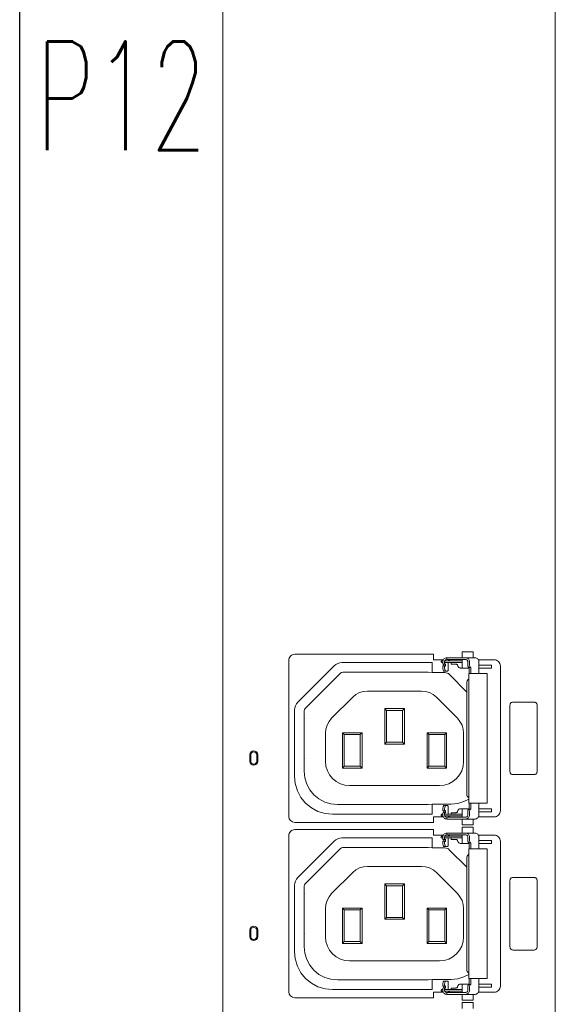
# Model space of a CAD drawing. Header units: millimetres. Extents: x 94562 to 148980, y -25377 to 3008.
# Tile 92 of 140: x 100778 to 100867, y -21612 to -21450. Entities that reach past the tile are written whole.
import ezdxf
from ezdxf.enums import TextEntityAlignment as Align

# ---------------------------------------------------------------- set-up
doc = ezdxf.new("R2010")
doc.units = ezdxf.units.MM
doc.layers.add('tt_opis', color=30, linetype='Continuous')
doc.layers.add('tt_symbole', color=40, linetype='Continuous')
doc.styles.add('Opis_czujki', font='romans.shx', dxfattribs={"width": 0.7})

# ---------------------------------------------------------------- blocks, each defined once
blk = doc.blocks.new('IT_szafa_stojąca_42U')
blk.add_line((289.409, 1608.811), (289.409, 1797.723))
blk = doc.blocks.new('PDU_(18)C13_(6)C19')
at = {"layer": 'tt_symbole', "lineweight": 5}
for p, q in [((0, 6.864), (0, 13.053)), ((0.3937, 13.053), (0.3937, 6.8826)), ((0.1339, 9.6288), (0.1361, 9.63)), ((0.1361, 9.63), (0.1385, 9.6307)), ((0.1385, 9.6307), (0.141, 9.631)), ((0.141, 9.631), (0.248, 9.631)), ((0.2604, 9.6296), (0.2607, 9.6291)), ((0.2607, 9.6291), (0.2629, 9.6291)), ((0.2626, 9.6322), (0.2625, 9.6317)), ((0.2625, 9.6317), (0.2625, 9.6296)), ((0.2625, 9.6309), (0.2648, 9.6309)), ((0.2629, 9.6291), (0.2625, 9.6296)), ((0.2627, 9.6327), (0.2626, 9.6322)), ((0.263, 9.6332), (0.2627, 9.6327)), ((0.2629, 9.6291), (0.2628, 9.6291)), ((0.2835, 9.633), (0.2629, 9.633)), ((0.2633, 9.6294), (0.2629, 9.6291)), ((0.2633, 9.6336), (0.263, 9.6332)), ((0.2637, 9.634), (0.2633, 9.6336)), ((0.2634, 9.6294), (0.2633, 9.6294)), ((0.2635, 9.6292), (0.2634, 9.6294)), ((0.2636, 9.6288), (0.2635, 9.6292)), ((0.2642, 9.6342), (0.2637, 9.634)), ((0.2647, 9.6344), (0.2642, 9.6342)), ((0.2652, 9.6344), (0.2647, 9.6344)), ((0.2648, 9.6309), (0.2835, 9.6309)), ((0.2653, 9.6344), (0.2652, 9.6344)), ((0.2652, 9.6344), (0.2652, 9.6344)), ((0.2654, 9.6344), (0.2653, 9.6344)), ((0.2653, 9.6344), (0.2653, 9.6344)), ((0.2655, 9.6344), (0.2654, 9.6344)), ((0.2656, 9.6344), (0.2655, 9.6344)), ((0.2657, 9.6344), (0.2656, 9.6344)), ((0.2658, 9.6344), (0.2657, 9.6344)), ((0.2778, 9.6344), (0.2658, 9.6344)), ((0.2759, 9.6291), (0.2763, 9.6291)), ((0.2763, 9.6291), (0.2767, 9.6289)), ((0.2783, 9.6344), (0.2778, 9.6344)), ((0.2789, 9.6344), (0.2783, 9.6344)), ((0.2796, 9.6344), (0.2789, 9.6344)), ((0.2804, 9.6344), (0.2796, 9.6344)), ((0.2813, 9.6344), (0.2804, 9.6344)), ((0.2823, 9.6344), (0.2813, 9.6344)), ((0.2833, 9.6344), (0.2823, 9.6344)), ((0.2844, 9.6344), (0.2833, 9.6344)), ((0.2874, 9.6344), (0.2844, 9.6344)), ((0.2879, 9.6344), (0.2874, 9.6344)), ((0.2884, 9.6342), (0.2879, 9.6344)), ((0.2889, 9.634), (0.2884, 9.6342)), ((0.2893, 9.6336), (0.2889, 9.634)), ((0.2896, 9.6332), (0.2893, 9.6336)), ((0.2898, 9.6327), (0.2896, 9.6332)), ((0.29, 9.6322), (0.2898, 9.6327)), ((0.29, 9.6317), (0.29, 9.6322)), ((0.29, 9.6288), (0.29, 9.6317)), ((0.3027, 9.6341), (0.3214, 9.6341)), ((0.3228, 9.634), (0.3214, 9.6341)), ((0.3241, 9.6336), (0.3228, 9.634)), ((0.3254, 9.6329), (0.3241, 9.6336)), ((0.3264, 9.632), (0.3254, 9.6329)), ((0.3273, 9.6309), (0.3264, 9.632)), ((0.328, 9.6297), (0.3273, 9.6309)), ((0.3284, 9.6283), (0.328, 9.6297)), ((0.0886, 9.5839), (0.1319, 9.6272)), ((0.1319, 9.6272), (0.1339, 9.6288)), ((0.2625, 9.6265), (0.2629, 9.627)), ((0.2628, 9.627), (0.2628, 9.627)), ((0.2628, 9.627), (0.2629, 9.627)), ((0.2629, 9.627), (0.2633, 9.6266)), ((0.2633, 9.6266), (0.2634, 9.6266)), ((0.2634, 9.6266), (0.2635, 9.6268)), ((0.2635, 9.6268), (0.2636, 9.6272)), ((0.2636, 9.6283), (0.2636, 9.6288)), ((0.2636, 9.6277), (0.2636, 9.6283)), ((0.2636, 9.6272), (0.2636, 9.6277)), ((0.2767, 9.6289), (0.2771, 9.6287)), ((0.2771, 9.6287), (0.2774, 9.6285)), ((0.2774, 9.6285), (0.2777, 9.6281)), ((0.2777, 9.6281), (0.2779, 9.6278)), ((0.2779, 9.6278), (0.278, 9.6274)), ((0.278, 9.6274), (0.2782, 9.6267)), ((0.2782, 9.6267), (0.2786, 9.6261)), ((0.2786, 9.6261), (0.279, 9.6255)), ((0.279, 9.6255), (0.2796, 9.6251)), ((0.2796, 9.6251), (0.2802, 9.6247)), ((0.2802, 9.6247), (0.2809, 9.6245)), ((0.2809, 9.6245), (0.2816, 9.6244)), ((0.2816, 9.6244), (0.2918, 9.6244)), ((0.29, 9.6281), (0.29, 9.6288)), ((0.2901, 9.6274), (0.29, 9.6281)), ((0.2902, 9.6268), (0.2901, 9.6274)), ((0.2903, 9.6262), (0.2902, 9.6268)), ((0.2905, 9.6258), (0.2903, 9.6262)), ((0.2907, 9.6255), (0.2905, 9.6258)), ((0.2909, 9.6252), (0.2907, 9.6255)), ((0.2911, 9.6252), (0.2909, 9.6252)), ((0.2932, 9.6252), (0.2911, 9.6252)), ((0.3286, 9.627), (0.3284, 9.6283)), ((0.3286, 9.4554), (0.3286, 9.627)), ((0.087, 9.582), (0.0886, 9.5839)), ((0.0848, 9.5748), (0.0851, 9.5773)), ((0.0848, 9.4964), (0.0848, 9.5748)), ((0.0851, 9.5773), (0.0858, 9.5797)), ((0.0858, 9.5797), (0.087, 9.582)), ((0.0857, 9.4876), (0.0848, 9.4964)), ((0.0883, 9.4791), (0.0857, 9.4876)), ((0.0924, 9.4713), (0.0883, 9.4791)), ((0.098, 9.4645), (0.0924, 9.4713)), ((0.1048, 9.4589), (0.098, 9.4645)), ((0.1126, 9.4547), (0.1048, 9.4589)), ((0.1211, 9.4522), (0.1126, 9.4547)), ((0.2604, 9.4558), (0.2607, 9.4553)), ((0.2607, 9.4553), (0.2629, 9.4553)), ((0.2629, 9.4553), (0.2625, 9.4558)), ((0.2629, 9.4553), (0.2628, 9.4553)), ((0.2628, 9.4553), (0.2628, 9.4553)), ((0.2633, 9.4557), (0.2629, 9.4553)), ((0.2629, 9.4553), (0.2629, 9.4553)), ((0.2634, 9.4557), (0.2633, 9.4557)), ((0.2635, 9.4555), (0.2634, 9.4557)), ((0.2636, 9.4551), (0.2635, 9.4555)), ((0.2636, 9.4546), (0.2636, 9.4551)), ((0.2636, 9.454), (0.2636, 9.4546)), ((0.2774, 9.4539), (0.2777, 9.4542)), ((0.2777, 9.4542), (0.2779, 9.4546)), ((0.2779, 9.4546), (0.278, 9.455)), ((0.278, 9.455), (0.2782, 9.4557)), ((0.2782, 9.4557), (0.2786, 9.4563)), ((0.2786, 9.4563), (0.279, 9.4568)), ((0.279, 9.4568), (0.2796, 9.4573)), ((0.2796, 9.4573), (0.2802, 9.4576)), ((0.2802, 9.4576), (0.2809, 9.4578)), ((0.2809, 9.4578), (0.2816, 9.4579)), ((0.2816, 9.4579), (0.2918, 9.4579)), ((0.29, 9.4543), (0.2901, 9.4549)), ((0.29, 9.4536), (0.29, 9.4543)), ((0.2901, 9.4549), (0.2902, 9.4556)), ((0.2902, 9.4556), (0.2903, 9.4561)), ((0.2903, 9.4561), (0.2905, 9.4565)), ((0.2905, 9.4565), (0.2907, 9.4569)), ((0.2907, 9.4569), (0.2909, 9.4571)), ((0.2909, 9.4571), (0.2911, 9.4572)), ((0.2911, 9.4572), (0.2932, 9.4572)), ((0.2932, 9.4572), (0.2938, 9.4572)), ((0.2938, 9.4572), (0.2938, 9.4643)), ((0.303, 9.464), (0.3029, 9.4643)), ((0.3031, 9.4634), (0.303, 9.464)), ((0.3033, 9.4628), (0.3031, 9.4634)), ((0.3033, 9.4622), (0.3033, 9.4628)), ((0.3033, 9.4615), (0.3033, 9.4622)), ((0.3033, 9.4506), (0.3033, 9.4615)), ((0.3284, 9.454), (0.3286, 9.4554)), ((0.1299, 9.4513), (0.1211, 9.4522)), ((0.248, 9.4513), (0.1299, 9.4513)), ((0.261, 9.4482), (0.2495, 9.4482)), ((0.2495, 9.4482), (0.2495, 9.4417)), ((0.2607, 9.4533), (0.2604, 9.4528)), ((0.2629, 9.4533), (0.2607, 9.4533)), ((0.2625, 9.4528), (0.2629, 9.4533)), ((0.2625, 9.4528), (0.2625, 9.4506)), ((0.2625, 9.4506), (0.2626, 9.4501)), ((0.2626, 9.4501), (0.2627, 9.4496)), ((0.2627, 9.4496), (0.263, 9.4491)), ((0.2629, 9.4533), (0.2629, 9.4532)), ((0.2629, 9.4532), (0.2633, 9.4529)), ((0.2629, 9.4493), (0.2642, 9.4493)), ((0.263, 9.4491), (0.2633, 9.4487)), ((0.2633, 9.4529), (0.2634, 9.4529)), ((0.2633, 9.4487), (0.2637, 9.4483)), ((0.2634, 9.4529), (0.2635, 9.4531)), ((0.2635, 9.4531), (0.2636, 9.4535)), ((0.2636, 9.4535), (0.2636, 9.454)), ((0.2637, 9.4483), (0.2642, 9.4481)), ((0.2642, 9.4493), (0.2648, 9.4493)), ((0.2642, 9.4481), (0.2647, 9.4479)), ((0.2647, 9.4479), (0.2652, 9.4479)), ((0.2648, 9.4493), (0.2835, 9.4493)), ((0.2652, 9.4479), (0.2652, 9.4457)), ((0.2652, 9.4479), (0.2652, 9.4479)), ((0.2652, 9.4479), (0.2653, 9.4479)), ((0.2652, 9.4457), (0.2778, 9.4457)), ((0.2653, 9.4479), (0.2653, 9.4479)), ((0.2653, 9.4479), (0.2654, 9.4479)), ((0.2654, 9.4479), (0.2655, 9.4479)), ((0.2655, 9.4479), (0.2656, 9.4479)), ((0.2656, 9.4479), (0.2657, 9.4479)), ((0.2657, 9.4479), (0.2658, 9.4479)), ((0.2658, 9.4479), (0.2778, 9.4479)), ((0.2759, 9.4532), (0.2763, 9.4533)), ((0.2763, 9.4533), (0.2767, 9.4534)), ((0.2767, 9.4534), (0.2771, 9.4536)), ((0.2771, 9.4536), (0.2774, 9.4539)), ((0.2778, 9.4479), (0.2783, 9.4479)), ((0.2778, 9.4457), (0.2783, 9.4457)), ((0.2783, 9.4479), (0.2789, 9.4479)), ((0.2783, 9.4457), (0.2789, 9.4457)), ((0.2789, 9.4479), (0.2796, 9.4479)), ((0.2789, 9.4457), (0.2796, 9.4457)), ((0.2796, 9.4479), (0.2804, 9.4479)), ((0.2796, 9.4457), (0.2804, 9.4457)), ((0.2804, 9.4479), (0.2813, 9.4479)), ((0.2804, 9.4457), (0.2813, 9.4457)), ((0.2813, 9.4479), (0.2823, 9.4479)), ((0.2813, 9.4457), (0.2823, 9.4457)), ((0.2823, 9.4479), (0.2833, 9.4479)), ((0.2823, 9.4457), (0.2833, 9.4457)), ((0.2833, 9.4479), (0.2844, 9.4479)), ((0.2833, 9.4457), (0.2844, 9.4457)), ((0.2844, 9.4479), (0.2874, 9.4479)), ((0.2844, 9.4457), (0.2874, 9.4457)), ((0.2874, 9.4479), (0.2879, 9.4479)), ((0.2874, 9.4457), (0.2987, 9.4457)), ((0.2879, 9.4479), (0.2884, 9.4481)), ((0.2884, 9.4481), (0.2889, 9.4483)), ((0.2889, 9.4483), (0.2893, 9.4487)), ((0.2893, 9.4487), (0.2896, 9.4491)), ((0.2896, 9.4491), (0.2898, 9.4496)), ((0.2898, 9.4496), (0.29, 9.4501)), ((0.29, 9.4506), (0.29, 9.4536)), ((0.29, 9.4501), (0.29, 9.4506)), ((0.2987, 9.4457), (0.2996, 9.4458)), ((0.2996, 9.4458), (0.3004, 9.4461)), ((0.3004, 9.4461), (0.3013, 9.4465)), ((0.3013, 9.4465), (0.302, 9.4472)), ((0.302, 9.4472), (0.3025, 9.4479)), ((0.3025, 9.4479), (0.303, 9.4487)), ((0.303, 9.4487), (0.3032, 9.4497)), ((0.3032, 9.4497), (0.3033, 9.4506)), ((0.3214, 9.4482), (0.3228, 9.4483)), ((0.3228, 9.4483), (0.3241, 9.4488)), ((0.3241, 9.4488), (0.3254, 9.4494)), ((0.3254, 9.4494), (0.3264, 9.4503)), ((0.3264, 9.4503), (0.3273, 9.4514)), ((0.3273, 9.4514), (0.328, 9.4526)), ((0.328, 9.4526), (0.3284, 9.454)), ((0.2495, 9.4417), (0.0852, 9.4417)), ((0.0886, 9.3763), (0.1319, 9.4196)), ((0.1319, 9.4196), (0.1339, 9.4212)), ((0.1339, 9.4212), (0.1361, 9.4224)), ((0.1361, 9.4224), (0.1385, 9.4232)), ((0.1385, 9.4232), (0.141, 9.4234)), ((0.141, 9.4234), (0.248, 9.4234)), ((0.2604, 9.422), (0.2607, 9.4215)), ((0.2607, 9.4215), (0.2629, 9.4215)), ((0.2626, 9.4246), (0.2625, 9.4241)), ((0.2625, 9.4241), (0.2625, 9.422)), ((0.2625, 9.4233), (0.2648, 9.4233)), ((0.2629, 9.4215), (0.2625, 9.422)), ((0.2625, 9.4189), (0.2629, 9.4194)), ((0.2627, 9.4252), (0.2626, 9.4246)), ((0.263, 9.4256), (0.2627, 9.4252)), ((0.2629, 9.4215), (0.2628, 9.4215)), ((0.2628, 9.4194), (0.2628, 9.4194)), ((0.2628, 9.4194), (0.2629, 9.4194)), ((0.2835, 9.4254), (0.2629, 9.4254)), ((0.2633, 9.4218), (0.2629, 9.4215)), ((0.2629, 9.4194), (0.2633, 9.419)), ((0.2633, 9.426), (0.263, 9.4256)), ((0.2637, 9.4264), (0.2633, 9.426)), ((0.2634, 9.4218), (0.2633, 9.4218)), ((0.2635, 9.4216), (0.2634, 9.4218)), ((0.2634, 9.419), (0.2635, 9.4192)), ((0.2636, 9.4212), (0.2635, 9.4216)), ((0.2635, 9.4192), (0.2636, 9.4196)), ((0.2636, 9.4207), (0.2636, 9.4212)), ((0.2636, 9.4202), (0.2636, 9.4207)), ((0.2636, 9.4196), (0.2636, 9.4202)), ((0.2642, 9.4266), (0.2637, 9.4264)), ((0.2647, 9.4268), (0.2642, 9.4266)), ((0.2652, 9.4268), (0.2647, 9.4268)), ((0.2648, 9.4233), (0.2835, 9.4233)), ((0.2653, 9.4268), (0.2652, 9.4268)), ((0.2652, 9.4268), (0.2652, 9.4268)), ((0.2654, 9.4268), (0.2653, 9.4268)), ((0.2653, 9.4268), (0.2653, 9.4268)), ((0.2655, 9.4268), (0.2654, 9.4268)), ((0.2656, 9.4268), (0.2655, 9.4268)), ((0.2657, 9.4268), (0.2656, 9.4268)), ((0.2658, 9.4268), (0.2657, 9.4268)), ((0.2778, 9.4268), (0.2658, 9.4268)), ((0.2759, 9.4215), (0.2763, 9.4215)), ((0.2763, 9.4215), (0.2767, 9.4214)), ((0.2767, 9.4214), (0.2771, 9.4211)), ((0.2771, 9.4211), (0.2774, 9.4209)), ((0.2774, 9.4209), (0.2777, 9.4205)), ((0.2777, 9.4205), (0.2779, 9.4202)), ((0.2783, 9.4268), (0.2778, 9.4268)), ((0.2779, 9.4202), (0.278, 9.4198)), ((0.278, 9.4198), (0.2782, 9.4191)), ((0.2789, 9.4268), (0.2783, 9.4268)), ((0.2796, 9.4268), (0.2789, 9.4268)), ((0.2804, 9.4268), (0.2796, 9.4268)), ((0.2813, 9.4268), (0.2804, 9.4268)), ((0.2823, 9.4268), (0.2813, 9.4268)), ((0.2833, 9.4268), (0.2823, 9.4268)), ((0.2844, 9.4268), (0.2833, 9.4268)), ((0.2874, 9.4268), (0.2844, 9.4268)), ((0.2879, 9.4268), (0.2874, 9.4268)), ((0.2884, 9.4266), (0.2879, 9.4268)), ((0.2889, 9.4264), (0.2884, 9.4266)), ((0.2893, 9.426), (0.2889, 9.4264)), ((0.2896, 9.4256), (0.2893, 9.426)), ((0.2898, 9.4252), (0.2896, 9.4256)), ((0.29, 9.4246), (0.2898, 9.4252)), ((0.29, 9.4241), (0.29, 9.4246)), ((0.29, 9.4212), (0.29, 9.4241)), ((0.29, 9.4205), (0.29, 9.4212)), ((0.2901, 9.4198), (0.29, 9.4205)), ((0.2902, 9.4192), (0.2901, 9.4198)), ((0.2903, 9.4186), (0.2902, 9.4192)), ((0.3027, 9.4265), (0.3214, 9.4265)), ((0.3228, 9.4264), (0.3214, 9.4265)), ((0.3241, 9.426), (0.3228, 9.4264)), ((0.3254, 9.4253), (0.3241, 9.426)), ((0.3264, 9.4244), (0.3254, 9.4253)), ((0.3273, 9.4233), (0.3264, 9.4244)), ((0.328, 9.4221), (0.3273, 9.4233)), ((0.3284, 9.4208), (0.328, 9.4221)), ((0.3286, 9.4194), (0.3284, 9.4208)), ((0.3286, 9.2478), (0.3286, 9.4194)), ((0.2633, 9.419), (0.2634, 9.419)), ((0.2782, 9.4191), (0.2786, 9.4185)), ((0.2786, 9.4185), (0.279, 9.4179)), ((0.279, 9.4179), (0.2796, 9.4175)), ((0.2796, 9.4175), (0.2802, 9.4171)), ((0.2802, 9.4171), (0.2809, 9.4169)), ((0.2809, 9.4169), (0.2816, 9.4169)), ((0.2816, 9.4169), (0.2918, 9.4169)), ((0.2905, 9.4182), (0.2903, 9.4186)), ((0.2907, 9.4179), (0.2905, 9.4182)), ((0.2909, 9.4177), (0.2907, 9.4179)), ((0.2911, 9.4176), (0.2909, 9.4177)), ((0.2932, 9.4176), (0.2911, 9.4176)), ((0.0858, 9.3721), (0.087, 9.3744)), ((0.087, 9.3744), (0.0886, 9.3763)), ((0.0848, 9.3672), (0.0851, 9.3697)), ((0.0848, 9.2888), (0.0848, 9.3672)), ((0.0851, 9.3697), (0.0858, 9.3721)), ((0.0857, 9.28), (0.0848, 9.2888)), ((0.0883, 9.2715), (0.0857, 9.28)), ((0.0924, 9.2637), (0.0883, 9.2715)), ((0.098, 9.2569), (0.0924, 9.2637)), ((0.1048, 9.2513), (0.098, 9.2569)), ((0.2938, 9.2496), (0.2938, 9.2567)), ((0.303, 9.2564), (0.3029, 9.2567)), ((0.3031, 9.2559), (0.303, 9.2564)), ((0.1126, 9.2472), (0.1048, 9.2513)), ((0.1211, 9.2446), (0.1126, 9.2472)), ((0.1299, 9.2437), (0.1211, 9.2446)), ((0.2604, 9.2482), (0.2607, 9.2477)), ((0.2607, 9.2457), (0.2604, 9.2452)), ((0.2607, 9.2477), (0.2629, 9.2477)), ((0.2629, 9.2457), (0.2607, 9.2457)), ((0.2629, 9.2477), (0.2625, 9.2482)), ((0.2625, 9.2452), (0.2629, 9.2457)), ((0.2625, 9.2452), (0.2625, 9.243)), ((0.2629, 9.2477), (0.2628, 9.2477)), ((0.2628, 9.2477), (0.2628, 9.2477)), ((0.2633, 9.2481), (0.2629, 9.2477)), ((0.2629, 9.2477), (0.2629, 9.2477)), ((0.2629, 9.2457), (0.2629, 9.2457)), ((0.2629, 9.2457), (0.2633, 9.2453)), ((0.2634, 9.2481), (0.2633, 9.2481)), ((0.2633, 9.2453), (0.2634, 9.2453)), ((0.2635, 9.2479), (0.2634, 9.2481)), ((0.2634, 9.2453), (0.2635, 9.2455)), ((0.2636, 9.2475), (0.2635, 9.2479)), ((0.2635, 9.2455), (0.2636, 9.2459)), ((0.2636, 9.247), (0.2636, 9.2475)), ((0.2636, 9.2464), (0.2636, 9.247)), ((0.2636, 9.2459), (0.2636, 9.2464)), ((0.2759, 9.2456), (0.2763, 9.2457)), ((0.2763, 9.2457), (0.2767, 9.2458)), ((0.2767, 9.2458), (0.2771, 9.246)), ((0.2771, 9.246), (0.2774, 9.2463)), ((0.2774, 9.2463), (0.2777, 9.2466)), ((0.2777, 9.2466), (0.2779, 9.247)), ((0.2779, 9.247), (0.278, 9.2474)), ((0.278, 9.2474), (0.2782, 9.2481)), ((0.2782, 9.2481), (0.2786, 9.2487)), ((0.2786, 9.2487), (0.279, 9.2492)), ((0.279, 9.2492), (0.2796, 9.2497)), ((0.2796, 9.2497), (0.2802, 9.25)), ((0.2802, 9.25), (0.2809, 9.2502)), ((0.2809, 9.2502), (0.2816, 9.2503)), ((0.2816, 9.2503), (0.2918, 9.2503)), ((0.29, 9.2467), (0.2901, 9.2473)), ((0.29, 9.246), (0.29, 9.2467)), ((0.29, 9.243), (0.29, 9.246)), ((0.2901, 9.2473), (0.2902, 9.248)), ((0.2902, 9.248), (0.2903, 9.2485)), ((0.2903, 9.2485), (0.2905, 9.249)), ((0.2905, 9.249), (0.2907, 9.2493)), ((0.2907, 9.2493), (0.2909, 9.2495)), ((0.2909, 9.2495), (0.2911, 9.2496)), ((0.2911, 9.2496), (0.2932, 9.2496)), ((0.2932, 9.2496), (0.2938, 9.2496)), ((0.3033, 9.2552), (0.3031, 9.2559)), ((0.3033, 9.2546), (0.3033, 9.2552)), ((0.3033, 9.2539), (0.3033, 9.2546)), ((0.3033, 9.243), (0.3033, 9.2539)), ((0.3273, 9.2438), (0.328, 9.245)), ((0.328, 9.245), (0.3284, 9.2464)), ((0.3284, 9.2464), (0.3286, 9.2478)), ((0.2495, 9.2341), (0.0852, 9.2341)), ((0.248, 9.2437), (0.1299, 9.2437)), ((0.261, 9.2406), (0.2495, 9.2406)), ((0.2495, 9.2406), (0.2495, 9.2341)), ((0.2625, 9.243), (0.2626, 9.2425)), ((0.2626, 9.2425), (0.2627, 9.242)), ((0.2627, 9.242), (0.263, 9.2415)), ((0.2629, 9.2417), (0.2642, 9.2417)), ((0.263, 9.2415), (0.2633, 9.2411)), ((0.2633, 9.2411), (0.2637, 9.2408)), ((0.2637, 9.2408), (0.2642, 9.2405)), ((0.2642, 9.2417), (0.2648, 9.2417)), ((0.2642, 9.2405), (0.2647, 9.2404)), ((0.2647, 9.2404), (0.2652, 9.2403)), ((0.2648, 9.2417), (0.2835, 9.2417)), ((0.2652, 9.2403), (0.2652, 9.2403)), ((0.2652, 9.2403), (0.2653, 9.2403)), ((0.2652, 9.2403), (0.2652, 9.2381)), ((0.2652, 9.2381), (0.2778, 9.2381)), ((0.2653, 9.2403), (0.2653, 9.2403)), ((0.2653, 9.2403), (0.2654, 9.2403)), ((0.2654, 9.2403), (0.2655, 9.2403)), ((0.2655, 9.2403), (0.2656, 9.2403)), ((0.2656, 9.2403), (0.2657, 9.2403)), ((0.2657, 9.2403), (0.2658, 9.2403)), ((0.2658, 9.2403), (0.2778, 9.2403)), ((0.2778, 9.2403), (0.2783, 9.2403)), ((0.2778, 9.2381), (0.2783, 9.2381)), ((0.2783, 9.2403), (0.2789, 9.2403)), ((0.2783, 9.2381), (0.2789, 9.2381)), ((0.2789, 9.2403), (0.2796, 9.2403)), ((0.2789, 9.2381), (0.2796, 9.2381)), ((0.2796, 9.2403), (0.2804, 9.2403)), ((0.2796, 9.2381), (0.2804, 9.2381)), ((0.2804, 9.2403), (0.2813, 9.2403)), ((0.2804, 9.2381), (0.2813, 9.2381)), ((0.2813, 9.2403), (0.2823, 9.2403)), ((0.2813, 9.2381), (0.2823, 9.2381)), ((0.2823, 9.2403), (0.2833, 9.2403)), ((0.2823, 9.2381), (0.2833, 9.2381)), ((0.2833, 9.2403), (0.2844, 9.2403)), ((0.2833, 9.2381), (0.2844, 9.2381)), ((0.2844, 9.2403), (0.2874, 9.2403)), ((0.2844, 9.2381), (0.2874, 9.2381)), ((0.2874, 9.2403), (0.2879, 9.2404)), ((0.2874, 9.2381), (0.2987, 9.2381)), ((0.2879, 9.2404), (0.2884, 9.2405)), ((0.2884, 9.2405), (0.2889, 9.2408)), ((0.2889, 9.2408), (0.2893, 9.2411)), ((0.2893, 9.2411), (0.2896, 9.2415)), ((0.2896, 9.2415), (0.2898, 9.242)), ((0.2898, 9.242), (0.29, 9.2425)), ((0.29, 9.2425), (0.29, 9.243)), ((0.2987, 9.2381), (0.2996, 9.2382)), ((0.2996, 9.2382), (0.3004, 9.2385)), ((0.3004, 9.2385), (0.3013, 9.239)), ((0.3013, 9.239), (0.302, 9.2396)), ((0.302, 9.2396), (0.3025, 9.2403)), ((0.3025, 9.2403), (0.303, 9.2411)), ((0.303, 9.2411), (0.3032, 9.2421)), ((0.3032, 9.2421), (0.3033, 9.243)), ((0.3214, 9.2406), (0.3228, 9.2408)), ((0.3228, 9.2408), (0.3241, 9.2412)), ((0.3241, 9.2412), (0.3254, 9.2418)), ((0.3254, 9.2418), (0.3264, 9.2427)), ((0.3264, 9.2427), (0.3273, 9.2438))]:
    blk.add_line(p, q, dxfattribs=at)
for points in [[(0.261, 9.6341), (0.2495, 9.6341), (0.2495, 9.6407), (0.0852, 9.6407), (0.0838, 9.6405), (0.0825, 9.6401), (0.0812, 9.6395), (0.0801, 9.6386), (0.0792, 9.6375), (0.0786, 9.6362), (0.0782, 9.6349), (0.078, 9.6335), (0.078, 9.4488, 0.412636), (0.0852, 9.4417)], [(0.261, 9.4265), (0.2495, 9.4265), (0.2495, 9.4331), (0.0852, 9.4331), (0.0838, 9.4329), (0.0825, 9.4325), (0.0812, 9.4319), (0.0801, 9.431), (0.0792, 9.4299), (0.0786, 9.4287), (0.0782, 9.4273), (0.078, 9.4259), (0.078, 9.2412, 0.412636), (0.0852, 9.2341)]]:
    blk.add_lwpolyline(points, format="xyb", dxfattribs=at)
for points in [[(0.2964, 9.6366), (0.2964, 9.6435), (0.2959, 9.6435), (0.2945, 9.6435), (0.2924, 9.6435), (0.2899, 9.6435), (0.2875, 9.6435), (0.2854, 9.6435), (0.284, 9.6435), (0.2835, 9.6435), (0.2835, 9.6366)], [(0.248, 9.6191), (0.248, 9.631)], [(0.2548, 9.6342), (0.2549, 9.6341), (0.2549, 9.6341)], [(0.2606, 9.633), (0.2602, 9.633), (0.2598, 9.633), (0.2596, 9.633), (0.2592, 9.6329), (0.2589, 9.6327), (0.2586, 9.6323), (0.2586, 9.6319), (0.2586, 9.6315), (0.2589, 9.6312), (0.2592, 9.6309), (0.2596, 9.6309), (0.2598, 9.6309), (0.2602, 9.6309), (0.2604, 9.6309)], [(0.2652, 9.6366), (0.2643, 9.6365), (0.2633, 9.6362), (0.2625, 9.6358), (0.2618, 9.6352), (0.2612, 9.6344), (0.2608, 9.6336), (0.2605, 9.6327), (0.2604, 9.6317), (0.2604, 9.6296)], [(0.2614, 9.627), (0.2615, 9.6272), (0.2615, 9.6277), (0.2615, 9.6283), (0.2615, 9.6288), (0.2614, 9.6291)], [(0.2637, 9.6209), (0.2663, 9.6209), (0.2664, 9.6209), (0.2665, 9.621), (0.2665, 9.6212), (0.2666, 9.6214), (0.2666, 9.6217), (0.2667, 9.622), (0.2667, 9.6223), (0.2667, 9.6227), (0.2667, 9.6309)], [(0.2874, 9.6366), (0.2844, 9.6366), (0.2833, 9.6366), (0.2823, 9.6366), (0.2813, 9.6366), (0.2804, 9.6366), (0.2796, 9.6366), (0.2789, 9.6366), (0.2783, 9.6366), (0.2778, 9.6366), (0.2658, 9.6366), (0.2657, 9.6366), (0.2656, 9.6366), (0.2655, 9.6366), (0.2654, 9.6366), (0.2653, 9.6366), (0.2653, 9.6366), (0.2652, 9.6366), (0.2652, 9.6366), (0.2652, 9.6344)], [(0.267, 9.633), (0.2672, 9.6332), (0.2675, 9.6336), (0.2679, 9.634), (0.2683, 9.6342), (0.2688, 9.6344), (0.2694, 9.6344)], [(0.2759, 9.6291), (0.2705, 9.6291), (0.2705, 9.6309)], [(0.2835, 9.6344), (0.2835, 9.6244)], [(0.2938, 9.618), (0.2938, 9.6252), (0.2932, 9.6252), (0.293, 9.6252), (0.2928, 9.6255), (0.2926, 9.6258), (0.2924, 9.6262), (0.2923, 9.6268), (0.2922, 9.6274), (0.2921, 9.6281), (0.2921, 9.6288), (0.2921, 9.6317), (0.292, 9.6327), (0.2917, 9.6336), (0.2913, 9.6344), (0.2907, 9.6352), (0.29, 9.6358), (0.2892, 9.6362), (0.2883, 9.6365), (0.2874, 9.6366), (0.2987, 9.6366), (0.2996, 9.6365), (0.3004, 9.6362), (0.3013, 9.6358), (0.302, 9.6352), (0.3025, 9.6344), (0.303, 9.6336), (0.3032, 9.6327), (0.3033, 9.6317), (0.3033, 9.6209), (0.3033, 9.6202), (0.3033, 9.6195), (0.3031, 9.6189), (0.303, 9.6183), (0.3029, 9.618)], [(0.289, 9.596), (0.2681, 9.617), (0.267, 9.6179), (0.2657, 9.6185), (0.2644, 9.6189), (0.263, 9.6191), (0.248, 9.6191), (0.2431, 9.6195), (0.2426, 9.6195), (0.2417, 9.6195), (0.2403, 9.6195), (0.2385, 9.6195), (0.2364, 9.6195), (0.234, 9.6195), (0.2315, 9.6195), (0.2288, 9.6196), (0.1434, 9.6196), (0.142, 9.6194), (0.1406, 9.619), (0.1394, 9.6183), (0.1383, 9.6175), (0.0984, 9.5775), (0.0975, 9.5764), (0.0968, 9.5752), (0.0964, 9.5738), (0.0963, 9.5724), (0.0963, 9.5022), (0.097, 9.4945), (0.0993, 9.4871), (0.1029, 9.4803), (0.1078, 9.4743), (0.1138, 9.4694), (0.1206, 9.4658), (0.128, 9.4635), (0.1356, 9.4628), (0.2288, 9.4628), (0.2315, 9.4628), (0.234, 9.4628), (0.2364, 9.4628), (0.2385, 9.4628), (0.2403, 9.4628), (0.2417, 9.4628), (0.2426, 9.4628), (0.2431, 9.4629), (0.248, 9.4633), (0.2704, 9.4633), (0.2781, 9.464), (0.2855, 9.4663), (0.2912, 9.4692)], [(0.2629, 9.627), (0.2607, 9.627), (0.2604, 9.6265), (0.2604, 9.6262), (0.2604, 9.6252), (0.2605, 9.6242), (0.2606, 9.6233), (0.2608, 9.6224), (0.2609, 9.6218), (0.2611, 9.6213), (0.2614, 9.621), (0.2616, 9.6209), (0.2637, 9.6209), (0.2635, 9.621), (0.2633, 9.6213), (0.2631, 9.6218), (0.2629, 9.6224), (0.2627, 9.6233), (0.2626, 9.6242), (0.2625, 9.6252), (0.2625, 9.6262), (0.2625, 9.6265)], [(0.2918, 9.618), (0.2918, 9.6252)], [(0.3033, 9.628), (0.3054, 9.628), (0.3182, 9.628), (0.3182, 9.6244), (0.3033, 9.6244)], [(0.2912, 9.6117), (0.2905, 9.6112), (0.2899, 9.6104), (0.2894, 9.6094), (0.2891, 9.6084), (0.289, 9.6074), (0.289, 9.475), (0.2891, 9.4739), (0.2894, 9.4729), (0.2899, 9.472), (0.2905, 9.4712), (0.2912, 9.4706)], [(0.1917, 9.5345), (0.1917, 9.5764)], [(0.1938, 9.5743), (0.1938, 9.5367)], [(0.2128, 9.5367), (0.2128, 9.5743)], [(0.2149, 9.5764), (0.2149, 9.5345)], [(0.097, 9.5648), (0.0969, 9.5648)], [(0.1415, 9.5059), (0.1415, 9.5478)], [(0.1648, 9.5478), (0.1648, 9.5059), (0.1627, 9.5081), (0.1627, 9.5456)], [(0.2418, 9.5059), (0.2418, 9.5478), (0.2439, 9.5456), (0.2439, 9.5081)], [(0.2418, 9.5478), (0.265, 9.5478)], [(0.2629, 9.5081), (0.2629, 9.5456), (0.265, 9.5478), (0.265, 9.5059)], [(0.1437, 9.5456), (0.1437, 9.5081)], [(0.2629, 9.5456), (0.2439, 9.5456)], [(0.097, 9.5175), (0.0969, 9.5175)], [(0.1648, 9.5059), (0.1415, 9.5059), (0.1437, 9.5081), (0.1627, 9.5081)], [(0.248, 9.4513), (0.248, 9.4633)], [(0.2604, 9.4558), (0.2604, 9.4561), (0.2604, 9.4571), (0.2605, 9.4581), (0.2606, 9.4591), (0.2608, 9.4599), (0.2609, 9.4606), (0.2611, 9.4611), (0.2614, 9.4614), (0.2616, 9.4615), (0.2637, 9.4615), (0.2635, 9.4614), (0.2633, 9.4611), (0.2631, 9.4606), (0.2629, 9.4599), (0.2627, 9.4591), (0.2626, 9.4581), (0.2625, 9.4571), (0.2625, 9.4561), (0.2625, 9.4558)], [(0.2614, 9.4553), (0.2615, 9.4551), (0.2615, 9.4546), (0.2615, 9.454), (0.2615, 9.4535), (0.2614, 9.4533)], [(0.2667, 9.4515), (0.2667, 9.4597), (0.2667, 9.46), (0.2667, 9.4603), (0.2666, 9.4607), (0.2666, 9.4609), (0.2665, 9.4612), (0.2665, 9.4613), (0.2664, 9.4614), (0.2663, 9.4615), (0.2637, 9.4615)], [(0.2835, 9.4579), (0.2835, 9.4479)], [(0.2932, 9.4572), (0.293, 9.4571), (0.2928, 9.4569), (0.2926, 9.4565), (0.2924, 9.4561), (0.2923, 9.4556), (0.2922, 9.4549), (0.2921, 9.4543), (0.2921, 9.4536), (0.2921, 9.4506), (0.292, 9.4497), (0.2917, 9.4487), (0.2913, 9.4479), (0.2907, 9.4472), (0.29, 9.4465), (0.2892, 9.4461), (0.2883, 9.4458), (0.2874, 9.4457)], [(0.2918, 9.4572), (0.2918, 9.4643)], [(0.3033, 9.4543), (0.3054, 9.4543), (0.3182, 9.4543), (0.3182, 9.4579), (0.3033, 9.4579)], [(0.2604, 9.4515), (0.2602, 9.4515), (0.2598, 9.4515), (0.2596, 9.4515), (0.2592, 9.4514), (0.2589, 9.4512), (0.2586, 9.4508), (0.2586, 9.4504), (0.2586, 9.45), (0.2589, 9.4496), (0.2592, 9.4494), (0.2596, 9.4493), (0.2598, 9.4493), (0.2602, 9.4493), (0.2606, 9.4493)], [(0.2604, 9.4528), (0.2604, 9.4506), (0.2605, 9.4497), (0.2608, 9.4487), (0.2612, 9.4479), (0.2618, 9.4472), (0.2625, 9.4465), (0.2633, 9.4461), (0.2643, 9.4458), (0.2652, 9.4457)], [(0.2835, 9.4515), (0.2625, 9.4515)], [(0.2694, 9.4479), (0.2688, 9.4479), (0.2683, 9.4481), (0.2679, 9.4483), (0.2675, 9.4487), (0.2672, 9.4491), (0.267, 9.4493)], [(0.2759, 9.4532), (0.2705, 9.4532), (0.2705, 9.4515)], [(0.2835, 9.4457), (0.2835, 9.4388), (0.284, 9.4388), (0.2854, 9.4388), (0.2875, 9.4388), (0.2899, 9.4388), (0.2924, 9.4388), (0.2945, 9.4388), (0.2959, 9.4388), (0.2964, 9.4388), (0.2964, 9.4457)], [(0.3027, 9.4482), (0.3214, 9.4482)], [(0.2964, 9.429), (0.2964, 9.4359), (0.2959, 9.4359), (0.2945, 9.4359), (0.2924, 9.4359), (0.2899, 9.4359), (0.2875, 9.4359), (0.2854, 9.4359), (0.284, 9.4359), (0.2835, 9.4359), (0.2835, 9.429)], [(0.248, 9.4115), (0.248, 9.4234)], [(0.2548, 9.4266), (0.2549, 9.4265), (0.2549, 9.4265)], [(0.2606, 9.4254), (0.2602, 9.4254), (0.2598, 9.4254), (0.2596, 9.4254), (0.2592, 9.4253), (0.2589, 9.4251), (0.2586, 9.4248), (0.2586, 9.4243), (0.2586, 9.4239), (0.2589, 9.4236), (0.2592, 9.4234), (0.2596, 9.4233), (0.2598, 9.4233), (0.2602, 9.4233), (0.2604, 9.4233)], [(0.2652, 9.429), (0.2643, 9.4289), (0.2633, 9.4287), (0.2625, 9.4282), (0.2618, 9.4276), (0.2612, 9.4269), (0.2608, 9.426), (0.2605, 9.4251), (0.2604, 9.4241), (0.2604, 9.422)], [(0.2629, 9.4194), (0.2607, 9.4194), (0.2604, 9.4189), (0.2604, 9.4186), (0.2604, 9.4176), (0.2605, 9.4166), (0.2606, 9.4157), (0.2608, 9.4149), (0.2609, 9.4142), (0.2611, 9.4137), (0.2614, 9.4134), (0.2616, 9.4133), (0.2637, 9.4133), (0.2635, 9.4134), (0.2633, 9.4137), (0.2631, 9.4142), (0.2629, 9.4149), (0.2627, 9.4157), (0.2626, 9.4166), (0.2625, 9.4176), (0.2625, 9.4186), (0.2625, 9.4189)], [(0.2614, 9.4194), (0.2615, 9.4196), (0.2615, 9.4202), (0.2615, 9.4207), (0.2615, 9.4212), (0.2614, 9.4215)], [(0.2637, 9.4133), (0.2663, 9.4133), (0.2664, 9.4133), (0.2665, 9.4134), (0.2665, 9.4136), (0.2666, 9.4138), (0.2666, 9.4141), (0.2667, 9.4144), (0.2667, 9.4147), (0.2667, 9.4151), (0.2667, 9.4233)], [(0.2874, 9.429), (0.2844, 9.429), (0.2833, 9.429), (0.2823, 9.429), (0.2813, 9.429), (0.2804, 9.429), (0.2796, 9.429), (0.2789, 9.429), (0.2783, 9.429), (0.2778, 9.429), (0.2658, 9.429), (0.2657, 9.429), (0.2656, 9.429), (0.2655, 9.429), (0.2654, 9.429), (0.2653, 9.429), (0.2653, 9.429), (0.2652, 9.429), (0.2652, 9.429), (0.2652, 9.4268)], [(0.267, 9.4254), (0.2672, 9.4256), (0.2675, 9.426), (0.2679, 9.4264), (0.2683, 9.4266), (0.2688, 9.4268), (0.2694, 9.4268)], [(0.2759, 9.4215), (0.2705, 9.4215), (0.2705, 9.4233)], [(0.2835, 9.4268), (0.2835, 9.4169)], [(0.2938, 9.4104), (0.2938, 9.4176), (0.2932, 9.4176), (0.293, 9.4177), (0.2928, 9.4179), (0.2926, 9.4182), (0.2924, 9.4186), (0.2923, 9.4192), (0.2922, 9.4198), (0.2921, 9.4205), (0.2921, 9.4212), (0.2921, 9.4241), (0.292, 9.4251), (0.2917, 9.426), (0.2913, 9.4269), (0.2907, 9.4276), (0.29, 9.4282), (0.2892, 9.4287), (0.2883, 9.4289), (0.2874, 9.429), (0.2987, 9.429), (0.2996, 9.4289), (0.3004, 9.4287), (0.3013, 9.4282), (0.302, 9.4276), (0.3025, 9.4269), (0.303, 9.426), (0.3032, 9.4251), (0.3033, 9.4241), (0.3033, 9.4133), (0.3033, 9.4126), (0.3033, 9.4119), (0.3031, 9.4113), (0.303, 9.4108), (0.3029, 9.4104)], [(0.3033, 9.4204), (0.3054, 9.4204), (0.3182, 9.4204), (0.3182, 9.4169), (0.3033, 9.4169)], [(0.289, 9.3885), (0.2681, 9.4094), (0.267, 9.4103), (0.2657, 9.4109), (0.2644, 9.4113), (0.263, 9.4115), (0.248, 9.4115), (0.2431, 9.4119), (0.2426, 9.4119), (0.2417, 9.4119), (0.2403, 9.4119), (0.2385, 9.4119), (0.2364, 9.4119), (0.234, 9.412), (0.2315, 9.412), (0.2288, 9.412), (0.1434, 9.412), (0.142, 9.4118), (0.1406, 9.4114), (0.1394, 9.4108), (0.1383, 9.4099), (0.0984, 9.3699), (0.0975, 9.3688), (0.0968, 9.3676), (0.0964, 9.3662), (0.0963, 9.3648), (0.0963, 9.2946), (0.097, 9.2869), (0.0993, 9.2795), (0.1029, 9.2727), (0.1078, 9.2667), (0.1138, 9.2618), (0.1206, 9.2582), (0.128, 9.256), (0.1356, 9.2552), (0.2288, 9.2552), (0.2315, 9.2552), (0.234, 9.2552), (0.2364, 9.2552), (0.2385, 9.2552), (0.2403, 9.2552), (0.2417, 9.2552), (0.2426, 9.2553), (0.2431, 9.2553), (0.248, 9.2557), (0.2704, 9.2557), (0.2781, 9.2564), (0.2855, 9.2587), (0.2912, 9.2616)], [(0.2918, 9.4104), (0.2918, 9.4176)], [(0.2912, 9.4042), (0.2905, 9.4036), (0.2899, 9.4028), (0.2894, 9.4018), (0.2891, 9.4008), (0.289, 9.3998), (0.289, 9.2674), (0.2891, 9.2663), (0.2894, 9.2653), (0.2899, 9.2644), (0.2905, 9.2636), (0.2912, 9.263)], [(0.1917, 9.327), (0.1917, 9.3688)], [(0.1938, 9.3667), (0.1938, 9.3291)], [(0.2128, 9.3291), (0.2128, 9.3667)], [(0.2149, 9.3688), (0.2149, 9.327)], [(0.097, 9.3572), (0.0969, 9.3572)], [(0.1415, 9.2983), (0.1415, 9.3402)], [(0.1437, 9.338), (0.1437, 9.3005)], [(0.1648, 9.3402), (0.1648, 9.2983), (0.1627, 9.3005), (0.1627, 9.338)], [(0.2418, 9.2983), (0.2418, 9.3402), (0.2439, 9.338), (0.2439, 9.3005)], [(0.2418, 9.3402), (0.265, 9.3402)], [(0.2629, 9.338), (0.2439, 9.338)], [(0.2629, 9.3005), (0.2629, 9.338), (0.265, 9.3402), (0.265, 9.2983)], [(0.097, 9.31), (0.0969, 9.31)], [(0.1648, 9.2983), (0.1415, 9.2983), (0.1437, 9.3005), (0.1627, 9.3005)], [(0.2918, 9.2496), (0.2918, 9.2567)], [(0.248, 9.2437), (0.248, 9.2557)], [(0.2604, 9.2482), (0.2604, 9.2485), (0.2604, 9.2495), (0.2605, 9.2505), (0.2606, 9.2515), (0.2608, 9.2523), (0.2609, 9.253), (0.2611, 9.2535), (0.2614, 9.2538), (0.2616, 9.2539), (0.2637, 9.2539), (0.2635, 9.2538), (0.2633, 9.2535), (0.2631, 9.253), (0.2629, 9.2523), (0.2627, 9.2515), (0.2626, 9.2505), (0.2625, 9.2495), (0.2625, 9.2485), (0.2625, 9.2482)], [(0.2604, 9.2452), (0.2604, 9.243), (0.2605, 9.2421), (0.2608, 9.2411), (0.2612, 9.2403), (0.2618, 9.2396), (0.2625, 9.239), (0.2633, 9.2385), (0.2643, 9.2382), (0.2652, 9.2381)], [(0.2614, 9.2477), (0.2615, 9.2475), (0.2615, 9.247), (0.2615, 9.2464), (0.2615, 9.2459), (0.2614, 9.2457)], [(0.2667, 9.2439), (0.2667, 9.2521), (0.2667, 9.2524), (0.2667, 9.2528), (0.2666, 9.2531), (0.2666, 9.2533), (0.2665, 9.2536), (0.2665, 9.2537), (0.2664, 9.2538), (0.2663, 9.2539), (0.2637, 9.2539)], [(0.2759, 9.2456), (0.2705, 9.2456), (0.2705, 9.2439)], [(0.2835, 9.2503), (0.2835, 9.2403)], [(0.2932, 9.2496), (0.293, 9.2495), (0.2928, 9.2493), (0.2926, 9.249), (0.2924, 9.2485), (0.2923, 9.248), (0.2922, 9.2473), (0.2921, 9.2467), (0.2921, 9.246), (0.2921, 9.243), (0.292, 9.2421), (0.2917, 9.2411), (0.2913, 9.2403), (0.2907, 9.2396), (0.29, 9.239), (0.2892, 9.2385), (0.2883, 9.2382), (0.2874, 9.2381)], [(0.3033, 9.2467), (0.3054, 9.2467), (0.3182, 9.2467), (0.3182, 9.2503), (0.3033, 9.2503)], [(0.2604, 9.2439), (0.2602, 9.2439), (0.2598, 9.2439), (0.2596, 9.2439), (0.2592, 9.2438), (0.2589, 9.2436), (0.2586, 9.2432), (0.2586, 9.2428), (0.2586, 9.2424), (0.2589, 9.242), (0.2592, 9.2418), (0.2596, 9.2417), (0.2598, 9.2417), (0.2602, 9.2417), (0.2606, 9.2417)], [(0.2835, 9.2439), (0.2625, 9.2439)], [(0.2694, 9.2403), (0.2688, 9.2404), (0.2683, 9.2405), (0.2679, 9.2408), (0.2675, 9.2411), (0.2672, 9.2415), (0.267, 9.2417)], [(0.2835, 9.2381), (0.2835, 9.2312), (0.284, 9.2312), (0.2854, 9.2312), (0.2875, 9.2312), (0.2899, 9.2312), (0.2924, 9.2312), (0.2945, 9.2312), (0.2959, 9.2312), (0.2964, 9.2312), (0.2964, 9.2381)], [(0.3027, 9.2406), (0.3214, 9.2406)], [(0.2964, 9.2215), (0.2964, 9.2284), (0.2959, 9.2284), (0.2945, 9.2284), (0.2924, 9.2284), (0.2899, 9.2284), (0.2875, 9.2284), (0.2854, 9.2284), (0.284, 9.2284), (0.2835, 9.2284), (0.2835, 9.2215)]]:
    blk.add_lwpolyline(points, dxfattribs=at)
for points in [[(0.2912, 9.618), (0.2912, 9.4643), (0.2913, 9.4643), (0.2915, 9.4643), (0.2919, 9.4643), (0.2924, 9.4643), (0.2931, 9.4643), (0.2938, 9.4643), (0.3044, 9.4643), (0.3065, 9.4643), (0.3088, 9.4643), (0.3108, 9.4643), (0.3122, 9.4643), (0.3128, 9.4643), (0.3129, 9.4643), (0.3129, 9.618), (0.3128, 9.618), (0.3122, 9.618), (0.3108, 9.618), (0.3088, 9.618), (0.3065, 9.618), (0.3044, 9.618), (0.2938, 9.618), (0.2931, 9.618), (0.2924, 9.618), (0.2919, 9.618), (0.2915, 9.618), (0.2913, 9.618)], [(0.2564, 9.4852), (0.1501, 9.4852), (0.1446, 9.4857), (0.1392, 9.4873), (0.1342, 9.49), (0.1299, 9.4935), (0.1263, 9.4979), (0.1237, 9.5028), (0.1221, 9.5082), (0.1215, 9.5138), (0.1215, 9.5472), (0.122, 9.5521), (0.1234, 9.5568), (0.1257, 9.5612), (0.1288, 9.565), (0.1537, 9.5898), (0.1575, 9.593), (0.1618, 9.5953), (0.1665, 9.5967), (0.1714, 9.5972), (0.2351, 9.5972), (0.24, 9.5967), (0.2447, 9.5953), (0.2491, 9.593), (0.2529, 9.5898), (0.2777, 9.565), (0.2808, 9.5612), (0.2832, 9.5568), (0.2846, 9.5521), (0.2851, 9.5472), (0.2851, 9.5138), (0.2845, 9.5082), (0.2829, 9.5028), (0.2803, 9.4979), (0.2767, 9.4935), (0.2723, 9.49), (0.2674, 9.4873), (0.262, 9.4857)], [(0.3686, 9.5841), (0.3436, 9.5841), (0.3429, 9.584), (0.3422, 9.5838), (0.3416, 9.5835), (0.3411, 9.5831), (0.3406, 9.5825), (0.3403, 9.5819), (0.3401, 9.5812), (0.34, 9.5805), (0.34, 9.5018), (0.3401, 9.5011), (0.3403, 9.5004), (0.3406, 9.4998), (0.3411, 9.4993), (0.3416, 9.4988), (0.3422, 9.4985), (0.3429, 9.4983), (0.3436, 9.4982), (0.3686, 9.4982), (0.3693, 9.4983), (0.37, 9.4985), (0.3706, 9.4988), (0.3712, 9.4993), (0.3716, 9.4998), (0.3719, 9.5004), (0.3722, 9.5011), (0.3722, 9.5018), (0.3722, 9.5805), (0.3722, 9.5812), (0.3719, 9.5819), (0.3716, 9.5825), (0.3712, 9.5831), (0.3706, 9.5835), (0.37, 9.5838), (0.3693, 9.584)], [(0.2149, 9.5764), (0.2128, 9.5743), (0.1938, 9.5743), (0.1917, 9.5764)], [(0.1648, 9.5478), (0.1627, 9.5456), (0.1437, 9.5456), (0.1415, 9.5478)], [(0.1938, 9.5367), (0.2128, 9.5367), (0.2149, 9.5345), (0.1917, 9.5345)], [(0.0412, 9.5218), (0.0409, 9.5236), (0.0399, 9.5251), (0.0383, 9.5261), (0.0366, 9.5265), (0.0348, 9.5261), (0.0333, 9.5251), (0.0323, 9.5236), (0.0319, 9.5218), (0.0319, 9.514), (0.0323, 9.5122), (0.0333, 9.5107), (0.0348, 9.5097), (0.0366, 9.5093), (0.0383, 9.5097), (0.0399, 9.5107), (0.0409, 9.5122), (0.0412, 9.514)], [(0.2439, 9.5081), (0.2629, 9.5081), (0.265, 9.5059), (0.2418, 9.5059)], [(0.2912, 9.4104), (0.2912, 9.2567), (0.2913, 9.2567), (0.2915, 9.2567), (0.2919, 9.2567), (0.2924, 9.2567), (0.2931, 9.2567), (0.2938, 9.2567), (0.3044, 9.2567), (0.3065, 9.2567), (0.3088, 9.2567), (0.3108, 9.2567), (0.3122, 9.2567), (0.3128, 9.2567), (0.3129, 9.2567), (0.3129, 9.4104), (0.3128, 9.4104), (0.3122, 9.4104), (0.3108, 9.4104), (0.3088, 9.4104), (0.3065, 9.4104), (0.3044, 9.4104), (0.2938, 9.4104), (0.2931, 9.4104), (0.2924, 9.4104), (0.2919, 9.4104), (0.2915, 9.4104), (0.2913, 9.4104)], [(0.2564, 9.2776), (0.1501, 9.2776), (0.1446, 9.2781), (0.1392, 9.2797), (0.1342, 9.2824), (0.1299, 9.286), (0.1263, 9.2903), (0.1237, 9.2952), (0.1221, 9.3006), (0.1215, 9.3062), (0.1215, 9.3397), (0.122, 9.3445), (0.1234, 9.3492), (0.1257, 9.3536), (0.1288, 9.3574), (0.1537, 9.3822), (0.1575, 9.3854), (0.1618, 9.3877), (0.1665, 9.3891), (0.1714, 9.3896), (0.2351, 9.3896), (0.24, 9.3891), (0.2447, 9.3877), (0.2491, 9.3854), (0.2529, 9.3822), (0.2777, 9.3574), (0.2808, 9.3536), (0.2832, 9.3492), (0.2846, 9.3445), (0.2851, 9.3397), (0.2851, 9.3062), (0.2845, 9.3006), (0.2829, 9.2952), (0.2803, 9.2903), (0.2767, 9.286), (0.2723, 9.2824), (0.2674, 9.2797), (0.262, 9.2781)], [(0.3722, 9.3729), (0.3722, 9.3736), (0.3719, 9.3743), (0.3716, 9.3749), (0.3712, 9.3755), (0.3706, 9.3759), (0.37, 9.3762), (0.3693, 9.3765), (0.3686, 9.3765), (0.3436, 9.3765), (0.3429, 9.3765), (0.3422, 9.3762), (0.3416, 9.3759), (0.3411, 9.3755), (0.3406, 9.3749), (0.3403, 9.3743), (0.3401, 9.3736), (0.34, 9.3729), (0.34, 9.2942), (0.3401, 9.2935), (0.3403, 9.2928), (0.3406, 9.2922), (0.3411, 9.2917), (0.3416, 9.2912), (0.3422, 9.2909), (0.3429, 9.2907), (0.3436, 9.2906), (0.3686, 9.2906), (0.3693, 9.2907), (0.37, 9.2909), (0.3706, 9.2912), (0.3712, 9.2917), (0.3716, 9.2922), (0.3719, 9.2928), (0.3722, 9.2935), (0.3722, 9.2942)], [(0.2149, 9.3688), (0.2128, 9.3667), (0.1938, 9.3667), (0.1917, 9.3688)], [(0.1648, 9.3402), (0.1627, 9.338), (0.1437, 9.338), (0.1415, 9.3402)], [(0.1938, 9.3291), (0.2128, 9.3291), (0.2149, 9.327), (0.1917, 9.327)], [(0.0412, 9.3142), (0.0409, 9.316), (0.0399, 9.3175), (0.0383, 9.3185), (0.0366, 9.3189), (0.0348, 9.3185), (0.0333, 9.3175), (0.0323, 9.316), (0.0319, 9.3142), (0.0319, 9.3064), (0.0323, 9.3046), (0.0333, 9.3031), (0.0348, 9.3021), (0.0366, 9.3017), (0.0383, 9.3021), (0.0399, 9.3031), (0.0409, 9.3046), (0.0412, 9.3064)], [(0.2439, 9.3005), (0.2629, 9.3005), (0.265, 9.2983), (0.2418, 9.2983)]]:
    blk.add_lwpolyline(points, close=True, dxfattribs=at)
for points in [[(0.0402, 9.5143), (0.0402, 9.5215, 0.998332), (0.033, 9.5215), (0.033, 9.5143, 1.001477)], [(0.0402, 9.3067), (0.0402, 9.3139, 1.002216), (0.033, 9.3139), (0.033, 9.3067, 1.001477)]]:
    blk.add_lwpolyline(points, format="xyb", close=True, dxfattribs=at)

msp = doc.modelspace()

# ---------------------------------------------------------------- block references
at = {"layer": 'tt_symbole'}
for name, p, xscale, yscale, zscale in [('IT_szafa_stojąca_42U', (97884.4, -39000.65), 10, 10, 10), ('PDU_(18)C13_(6)C19', (100812.11, -22901.43), 139.7022507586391, 139.7022507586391, 139.7022507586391)]:
    msp.add_blockref(name, p, dxfattribs=dict(at, xscale=xscale, yscale=yscale, zscale=zscale))

# ---------------------------------------------------------------- texts
at = {"layer": 'tt_opis', "style": 'Opis_czujki', "width": 0.6}
msp.add_text('P12', height=18, dxfattribs=at).set_placement((100809.41, -21471.23), align=Align.RIGHT)

doc.saveas('drawing.dxf')
